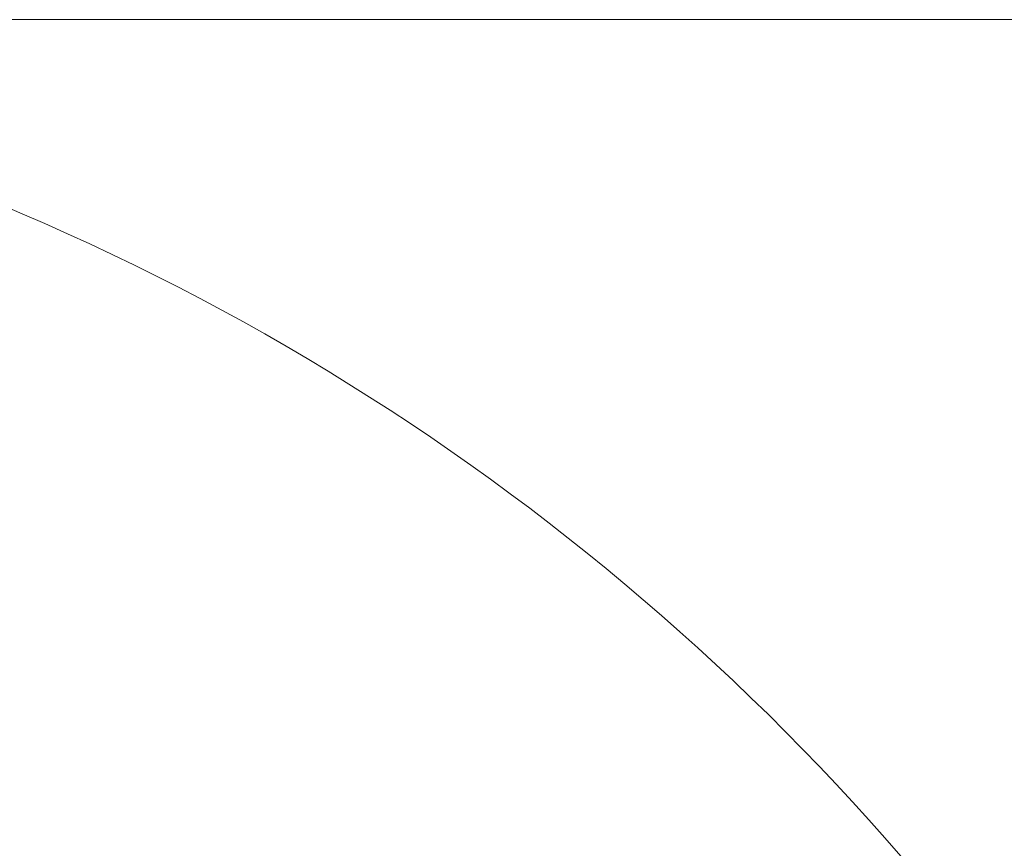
# Model space of a CAD drawing. Header units: millimetres. Extents: x 0 to 14900, y 0 to 10500.
# Tile 29 of 59: x 4832 to 5950, y 7124 to 8065. Entities that reach past the tile are written whole.
import ezdxf

# ---------------------------------------------------------------- set-up
doc = ezdxf.new("R2010")
doc.units = ezdxf.units.MM
doc.header["$LTSCALE"] = 25
doc.styles.add('SLDTEXTSTYLE0', font='TXT', dxfattribs={"width": 0.605})
doc.dimstyles.new('SLDDIMSTYLE0', dxfattribs={"dimtxt": 87.5, "dimasz": 87.5, "dimexe": 0, "dimexo": 0.0625, "dimgap": 21.875, "dimtad": 1, "dimdec": 0, "dimrnd": 1e-09, "dimzin": 12, "dimdsep": 46, "dimtxsty": 'SLDTEXTSTYLE0', "dimsah": 1, "dimcen": 0.09, "dimadec": 0, "dimazin": 3, "dimtfac": 1, "dimtofl": 0, "dimtmove": 0, "dimatfit": 3, "dimfxl": 1, "dimfrac": 2, "dimtolj": 1, "dimtzin": 12, "dimarcsym": 0})

# ---------------------------------------------------------------- blocks, each defined once
blk = doc.blocks.new('_D_5')
at = {"color": 7, "linetype": 'Continuous', "lineweight": 0}
for p, q in [((3808, 8065.3), (7067, 8065.3)), ((7029.5, 8065.3), (7029.5, 4545.2)), ((3838.9, 4545.2), (7067, 4545.2))]:
    blk.add_line(p, q, dxfattribs=at)
at = {"color": 7, "linetype": 'Continuous', "lineweight": 18}
for points in [[(7029.5, 8065.3), (7017, 7977.8), (7042, 7977.8)], [(7029.5, 4545.2), (7042, 4632.7), (7017, 4632.7)]]:
    blk.add_solid(points, dxfattribs=at)
at = {"color": 7, "linetype": 'Continuous', "lineweight": 18, "insert": (6916.7, 6171.6), "char_height": 87.5, "attachment_point": 1, "rotation": 90, "style": 'SLDTEXTSTYLE0'}
blk.add_mtext('3520', dxfattribs=at)

msp = doc.modelspace()

# ---------------------------------------------------------------- linework, layer by layer
at = {"color": 7, "linetype": 'Continuous', "lineweight": 18}
msp.add_arc((3757.9923585, 5325.2433282), 2740.01, 5.0785834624, 154.8428782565, dxfattribs=at)

# ---------------------------------------------------------------- dimensions: what is measured, and where the dimension line sits
dim = msp.add_linear_dim(base=(7029.4841952, 4545.2433282), p1=(3757.9923585, 8065.2533282), p2=(3788.8925321, 4545.2433282), angle=90, dimstyle='SLDDIMSTYLE0', dxfattribs=at)
dim.commit()
dim.dimension.update_dxf_attribs({"geometry": '_D_5', "text_midpoint": (7029.4841952, 6305.2483282), "dimtype": 160})

doc.saveas('drawing.dxf')
